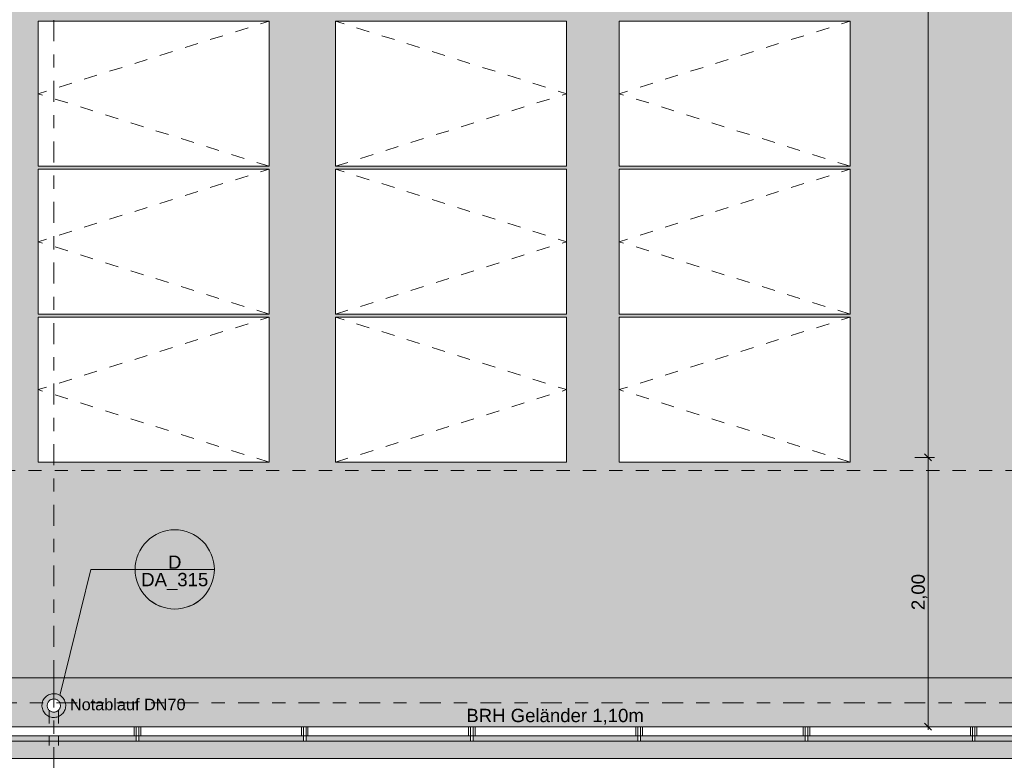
# Model space of a CAD drawing. Header units: metres. Extents: x -180 to 4, y -47 to 4.
# Tile 30 of 256: x -152.88 to -145.42, y -39.89 to -34.27. Entities that reach past the tile are written whole.
import ezdxf

# ---------------------------------------------------------------- set-up
doc = ezdxf.new("R2010")
doc.units = ezdxf.units.M
doc.header["$LTSCALE"] = 0.05
doc.header["$PDMODE"] = 1
doc.header["$PDSIZE"] = -2
for name, pattern in [('Linienart-50', [2.116531, 1.058062, -1.058469]), ('Linienart-53', [5.291531, 3.175, -1.058062, 0.352704, -0.705764]), ('VW-01 Strichlinie kurz', [1.999894, 0.999947, -0.999947])]:
    doc.linetypes.add(name, pattern=pattern)
doc.layers.get('0').update_dxf_attribs({"lineweight": 25})
for name, color, linetype, lineweight, true_color in [('30 -36 Dächer- 3 Dachbeläge', 7, 'Continuous', 15, 0x9999ff), ('30 -36 Dächer- 3 Dachbeläge Gründach', 250, 'Continuous', 9, 0x333333), ('30 -36 Dächer- 4 Dachbekleidungen', 7, 'Continuous', 9, 0xccccff), ('40 -41 Abwasser_Wasser_Gas- 1 Abwasser + sanitäre Anlagen', 7, 'Continuous', 9, 0xff6633), ('40 -44 Elektr. Anlagen- 2 Eigenstromversorgungsanlagen', 7, 'Continuous', 5, 0xff6633), ('70 -72 Beschriftung- 1 Beschriftung allgemein', 7, 'Continuous', 9, 0xff6633), ('70 -72 Beschriftung- 7 Detailverweise', 7, 'Continuous', 9, 0x00dd00), ('70 -76 Bemaßung- 2 Allgemein', 7, 'Continuous', 5, 0x6666cc), ('Dachflächen Moblierung', 7, 'Continuous', 9, 0x888888)]:
    doc.layers.add(name, color=color, linetype=linetype, lineweight=lineweight, true_color=true_color)
for name, color, linetype, lineweight in [('40 -41 Abwasser_Wasser_Gas- 2 Wasser-1', 7, 'Continuous', 15), ('60- 61 allgemeine Ausstattung- 4 Terrassen', 7, 'Continuous', 9), ('70 -71 Achsen- 1 Gebäudeachsen', 7, 'Linienart-53', 18), ('Keine', 7, 'Continuous', 9)]:
    doc.layers.add(name, color=color, linetype=linetype, lineweight=lineweight)
doc.styles.add('Arial', font='arial.ttf')
doc.dimstyles.new('k+k_klein', dxfattribs={"dimtxt": 0.075516, "dimasz": 0.05302, "dimexe": 0.05, "dimexo": 0.15, "dimgap": 0.005, "dimtad": 1, "dimdec": 3, "dimtxsty": 'Arial', "dimblk": 'VW_SLASH-2', "dimblk1": 'VW_SLASH-2', "dimblk2": 'VW_SLASH-2', "dimcen": 0, "dimdle": 0.025, "dimadec": 3, "dimazin": 0, "dimtfac": 0.75, "dimtdec": 3, "dimtix": 1, "dimtmove": 0, "dimatfit": 0, "dimldrblk": 'VW_FILLEDARROW', "dimfxl": 0.1, "dimfxlon": 1, "dimfrac": 2, "dimtolj": 1, "dimarcsym": 0})

# ---------------------------------------------------------------- blocks, each defined once
blk = doc.blocks.new('Gruppe-607')
at = {"color": 255, "linetype": 'Continuous', "lineweight": 9, "transparency": 33554687}
blk.add_wipeout([(-152.7388, -36.5242), (-150.9888, -36.5242), (-150.9888, -37.6242), (-152.7388, -37.6242)], dxfattribs=at).dxf.layer = '40 -44 Elektr. Anlagen- 2 Eigenstromversorgungsanlagen'
at = {"layer": '40 -44 Elektr. Anlagen- 2 Eigenstromversorgungsanlagen', "color": 7, "linetype": 'Continuous', "lineweight": 9, "transparency": 33554687, "flags": 128}
blk.add_lwpolyline([(-152.7388, -36.5242), (-150.9888, -36.5242), (-150.9888, -37.6242), (-152.7388, -37.6242)], close=True, dxfattribs=at)
at = {"layer": 'Dachflächen Moblierung', "color": 8, "linetype": 'VW-01 Strichlinie kurz', "lineweight": 5, "flags": 128}
blk.add_lwpolyline([(-150.9888, -37.6242), (-152.7388, -37.0742), (-150.9888, -36.5242)], dxfattribs=at)
blk = doc.blocks.new('Gruppe-608')
at = {"color": 255, "linetype": 'Continuous', "lineweight": 9, "transparency": 33554687}
blk.add_wipeout([(-152.7388, -35.4032), (-150.9888, -35.4032), (-150.9888, -36.5032), (-152.7388, -36.5032)], dxfattribs=at).dxf.layer = '40 -44 Elektr. Anlagen- 2 Eigenstromversorgungsanlagen'
at = {"layer": '40 -44 Elektr. Anlagen- 2 Eigenstromversorgungsanlagen', "color": 7, "linetype": 'Continuous', "lineweight": 9, "transparency": 33554687, "flags": 128}
blk.add_lwpolyline([(-152.7388, -35.4032), (-150.9888, -35.4032), (-150.9888, -36.5032), (-152.7388, -36.5032)], close=True, dxfattribs=at)
at = {"layer": 'Dachflächen Moblierung', "color": 8, "linetype": 'VW-01 Strichlinie kurz', "lineweight": 5, "flags": 128}
blk.add_lwpolyline([(-150.9888, -36.5032), (-152.7388, -35.9532), (-150.9888, -35.4032)], dxfattribs=at)
blk = doc.blocks.new('Gruppe-609')
at = {"color": 255, "linetype": 'Continuous', "lineweight": 9, "transparency": 33554687}
blk.add_wipeout([(-152.7388, -34.2822), (-150.9888, -34.2822), (-150.9888, -35.3822), (-152.7388, -35.3822)], dxfattribs=at).dxf.layer = '40 -44 Elektr. Anlagen- 2 Eigenstromversorgungsanlagen'
at = {"layer": '40 -44 Elektr. Anlagen- 2 Eigenstromversorgungsanlagen', "color": 7, "linetype": 'Continuous', "lineweight": 9, "transparency": 33554687, "flags": 128}
blk.add_lwpolyline([(-152.7388, -34.2822), (-150.9888, -34.2822), (-150.9888, -35.3822), (-152.7388, -35.3822)], close=True, dxfattribs=at)
at = {"layer": 'Dachflächen Moblierung', "color": 8, "linetype": 'VW-01 Strichlinie kurz', "lineweight": 5, "flags": 128}
blk.add_lwpolyline([(-150.9888, -35.3822), (-152.7388, -34.8322), (-150.9888, -34.2822)], dxfattribs=at)
blk = doc.blocks.new('Gruppe-615')
at = {"color": 255, "linetype": 'Continuous', "lineweight": 9, "transparency": 33554687}
blk.add_wipeout([(-150.4888, -36.5242), (-148.7388, -36.5242), (-148.7388, -37.6242), (-150.4888, -37.6242)], dxfattribs=at).dxf.layer = '40 -44 Elektr. Anlagen- 2 Eigenstromversorgungsanlagen'
at = {"layer": '40 -44 Elektr. Anlagen- 2 Eigenstromversorgungsanlagen', "color": 7, "linetype": 'Continuous', "lineweight": 9, "transparency": 33554687, "flags": 128}
blk.add_lwpolyline([(-150.4888, -36.5242), (-148.7388, -36.5242), (-148.7388, -37.6242), (-150.4888, -37.6242)], close=True, dxfattribs=at)
at = {"layer": 'Dachflächen Moblierung', "color": 8, "linetype": 'VW-01 Strichlinie kurz', "lineweight": 5, "flags": 128}
blk.add_lwpolyline([(-150.4888, -37.6242), (-148.7388, -37.0742), (-150.4888, -36.5242)], dxfattribs=at)
blk = doc.blocks.new('Gruppe-616')
at = {"color": 255, "linetype": 'Continuous', "lineweight": 9, "transparency": 33554687}
blk.add_wipeout([(-150.4888, -35.4032), (-148.7388, -35.4032), (-148.7388, -36.5032), (-150.4888, -36.5032)], dxfattribs=at).dxf.layer = '40 -44 Elektr. Anlagen- 2 Eigenstromversorgungsanlagen'
at = {"layer": '40 -44 Elektr. Anlagen- 2 Eigenstromversorgungsanlagen', "color": 7, "linetype": 'Continuous', "lineweight": 9, "transparency": 33554687, "flags": 128}
blk.add_lwpolyline([(-150.4888, -35.4032), (-148.7388, -35.4032), (-148.7388, -36.5032), (-150.4888, -36.5032)], close=True, dxfattribs=at)
at = {"layer": 'Dachflächen Moblierung', "color": 8, "linetype": 'VW-01 Strichlinie kurz', "lineweight": 5, "flags": 128}
blk.add_lwpolyline([(-150.4888, -36.5032), (-148.7388, -35.9532), (-150.4888, -35.4032)], dxfattribs=at)
blk = doc.blocks.new('Gruppe-617')
at = {"color": 255, "linetype": 'Continuous', "lineweight": 9, "transparency": 33554687}
blk.add_wipeout([(-150.4888, -34.2822), (-148.7388, -34.2822), (-148.7388, -35.3822), (-150.4888, -35.3822)], dxfattribs=at).dxf.layer = '40 -44 Elektr. Anlagen- 2 Eigenstromversorgungsanlagen'
at = {"layer": '40 -44 Elektr. Anlagen- 2 Eigenstromversorgungsanlagen', "color": 7, "linetype": 'Continuous', "lineweight": 9, "transparency": 33554687, "flags": 128}
blk.add_lwpolyline([(-150.4888, -34.2822), (-148.7388, -34.2822), (-148.7388, -35.3822), (-150.4888, -35.3822)], close=True, dxfattribs=at)
at = {"layer": 'Dachflächen Moblierung', "color": 8, "linetype": 'VW-01 Strichlinie kurz', "lineweight": 5, "flags": 128}
blk.add_lwpolyline([(-150.4888, -35.3822), (-148.7388, -34.8322), (-150.4888, -34.2822)], dxfattribs=at)
blk = doc.blocks.new('Gruppe-623')
at = {"color": 255, "linetype": 'Continuous', "lineweight": 9, "transparency": 33554687}
blk.add_wipeout([(-148.3388, -36.5242), (-146.5888, -36.5242), (-146.5888, -37.6242), (-148.3388, -37.6242)], dxfattribs=at).dxf.layer = '40 -44 Elektr. Anlagen- 2 Eigenstromversorgungsanlagen'
at = {"layer": '40 -44 Elektr. Anlagen- 2 Eigenstromversorgungsanlagen', "color": 7, "linetype": 'Continuous', "lineweight": 9, "transparency": 33554687, "flags": 128}
blk.add_lwpolyline([(-148.3388, -36.5242), (-146.5888, -36.5242), (-146.5888, -37.6242), (-148.3388, -37.6242)], close=True, dxfattribs=at)
at = {"layer": 'Dachflächen Moblierung', "color": 8, "linetype": 'VW-01 Strichlinie kurz', "lineweight": 5, "flags": 128}
blk.add_lwpolyline([(-146.5888, -37.6242), (-148.3388, -37.0742), (-146.5888, -36.5242)], dxfattribs=at)
blk = doc.blocks.new('Gruppe-624')
at = {"color": 255, "linetype": 'Continuous', "lineweight": 9, "transparency": 33554687}
blk.add_wipeout([(-148.3388, -35.4032), (-146.5888, -35.4032), (-146.5888, -36.5032), (-148.3388, -36.5032)], dxfattribs=at).dxf.layer = '40 -44 Elektr. Anlagen- 2 Eigenstromversorgungsanlagen'
at = {"layer": '40 -44 Elektr. Anlagen- 2 Eigenstromversorgungsanlagen', "color": 7, "linetype": 'Continuous', "lineweight": 9, "transparency": 33554687, "flags": 128}
blk.add_lwpolyline([(-148.3388, -35.4032), (-146.5888, -35.4032), (-146.5888, -36.5032), (-148.3388, -36.5032)], close=True, dxfattribs=at)
at = {"layer": 'Dachflächen Moblierung', "color": 8, "linetype": 'VW-01 Strichlinie kurz', "lineweight": 5, "flags": 128}
blk.add_lwpolyline([(-146.5888, -36.5032), (-148.3388, -35.9532), (-146.5888, -35.4032)], dxfattribs=at)
blk = doc.blocks.new('Gruppe-625')
at = {"color": 255, "linetype": 'Continuous', "lineweight": 9, "transparency": 33554687}
blk.add_wipeout([(-148.3388, -34.2822), (-146.5888, -34.2822), (-146.5888, -35.3822), (-148.3388, -35.3822)], dxfattribs=at).dxf.layer = '40 -44 Elektr. Anlagen- 2 Eigenstromversorgungsanlagen'
at = {"layer": '40 -44 Elektr. Anlagen- 2 Eigenstromversorgungsanlagen', "color": 7, "linetype": 'Continuous', "lineweight": 9, "transparency": 33554687, "flags": 128}
blk.add_lwpolyline([(-148.3388, -34.2822), (-146.5888, -34.2822), (-146.5888, -35.3822), (-148.3388, -35.3822)], close=True, dxfattribs=at)
at = {"layer": 'Dachflächen Moblierung', "color": 8, "linetype": 'VW-01 Strichlinie kurz', "lineweight": 5, "flags": 128}
blk.add_lwpolyline([(-146.5888, -35.3822), (-148.3388, -34.8322), (-146.5888, -34.2822)], dxfattribs=at)
blk = doc.blocks.new('Gruppe-767')
at = {"layer": '70 -72 Beschriftung- 1 Beschriftung allgemein', "color": 7, "transparency": 33554687}
for name in ['Gruppe-607', 'Gruppe-615', 'Gruppe-623']:
    blk.add_blockref(name, (0, 0), dxfattribs=at)
for name in ['Gruppe-608', 'Gruppe-616', 'Gruppe-624']:
    blk.add_blockref(name, (0, 0), dxfattribs=at)
for name in ['Gruppe-609', 'Gruppe-617', 'Gruppe-625']:
    blk.add_blockref(name, (0, 0), dxfattribs=at)
blk = doc.blocks.new('Gruppe-814')
at = {"layer": '70 -72 Beschriftung- 1 Beschriftung allgemein', "insert": (-152.4988, -39.4148), "char_height": 0.088103, "attachment_point": 1, "line_spacing_factor": 0.969685, "style": 'Arial'}
blk.add_mtext('Notablauf DN70', dxfattribs=at)
at = {"color": 255}
blk.add_wipeout([(-152.5777, -39.492), (-152.5804, -39.4962), (-152.5834, -39.5), (-152.5868, -39.5035), (-152.5906, -39.5067), (-152.5946, -39.5095), (-152.5989, -39.5119), (-152.6034, -39.5138), (-152.6081, -39.5153), (-152.6129, -39.5164), (-152.6177, -39.5169), (-152.6226, -39.517), (-152.6275, -39.5166), (-152.6324, -39.5157), (-152.6371, -39.5144), (-152.6416, -39.5126), (-152.646, -39.5103), (-152.6501, -39.5077), (-152.654, -39.5046), (-152.6575, -39.5012), (-152.6607, -39.4975), (-152.6635, -39.4934), (-152.6658, -39.4892), (-152.6678, -39.4847), (-152.6693, -39.48), (-152.6703, -39.4752), (-152.6709, -39.4703), (-152.671, -39.4654), (-152.6706, -39.4605), (-152.6697, -39.4557), (-152.6683, -39.451), (-152.6665, -39.4464), (-152.6643, -39.442), (-152.6616, -39.4379), (-152.6586, -39.4341), (-152.6552, -39.4305), (-152.6514, -39.4274), (-152.6474, -39.4246), (-152.6431, -39.4222), (-152.6386, -39.4202), (-152.6339, -39.4187), (-152.6291, -39.4177), (-152.6243, -39.4171), (-152.6194, -39.4171), (-152.6145, -39.4175), (-152.6096, -39.4183), (-152.6049, -39.4197), (-152.6004, -39.4215), (-152.596, -39.4237), (-152.5919, -39.4264), (-152.588, -39.4294), (-152.5845, -39.4329), (-152.5813, -39.4366), (-152.5785, -39.4406), (-152.5762, -39.4449), (-152.5742, -39.4494), (-152.5727, -39.4541), (-152.5717, -39.4589), (-152.5711, -39.4638), (-152.571, -39.4687), (-152.5714, -39.4736), (-152.5723, -39.4784), (-152.5737, -39.4831), (-152.5755, -39.4877)], dxfattribs=at).dxf.layer = '40 -41 Abwasser_Wasser_Gas- 2 Wasser-1'
at = {"layer": '40 -41 Abwasser_Wasser_Gas- 1 Abwasser + sanitäre Anlagen', "linetype": 'Continuous', "lineweight": 0}
blk.add_hatch(color=30, dxfattribs=at).paths.add_polyline_path([(-152.6202, -39.464), (-152.621, -39.467), (-152.6218, -39.464)])
at = {"layer": '40 -41 Abwasser_Wasser_Gas- 1 Abwasser + sanitäre Anlagen', "linetype": 'Linienart-50'}
for p, q in [((-152.621, -39.2126), (-152.621, -39.467)), ((-152.656, -39.5027), (-152.656, -39.7704)), ((-152.586, -39.5027), (-152.586, -39.7704))]:
    blk.add_line(p, q, dxfattribs=at)
at = {"layer": '40 -41 Abwasser_Wasser_Gas- 1 Abwasser + sanitäre Anlagen', "lineweight": 5, "flags": 128}
blk.add_lwpolyline([(-152.6202, -39.464), (-152.621, -39.467), (-152.6218, -39.464)], close=True, dxfattribs=at)
at = {"layer": '40 -41 Abwasser_Wasser_Gas- 2 Wasser-1'}
blk.add_line((-152.621, -39.467), (-152.621, -39.275), dxfattribs=at)
at = {"layer": '40 -41 Abwasser_Wasser_Gas- 2 Wasser-1', "flags": 128}
for points in [[(-152.5431, -39.512), (-152.5478, -39.5195), (-152.5533, -39.5264), (-152.5595, -39.5327), (-152.5662, -39.5384), (-152.5735, -39.5435), (-152.5812, -39.5478), (-152.5893, -39.5513), (-152.5977, -39.554), (-152.6063, -39.5558), (-152.6151, -39.5568), (-152.6239, -39.557), (-152.6327, -39.5563), (-152.6414, -39.5547), (-152.6499, -39.5523), (-152.6581, -39.549), (-152.666, -39.545), (-152.6734, -39.5402), (-152.6803, -39.5347), (-152.6867, -39.5286), (-152.6924, -39.5218), (-152.6974, -39.5146), (-152.7017, -39.5068), (-152.7052, -39.4987), (-152.7079, -39.4903), (-152.7098, -39.4817), (-152.7108, -39.4729), (-152.711, -39.4641), (-152.7102, -39.4553), (-152.7086, -39.4466), (-152.7062, -39.4381), (-152.703, -39.4299), (-152.6989, -39.422), (-152.6942, -39.4146), (-152.6887, -39.4077), (-152.6825, -39.4014), (-152.6758, -39.3956), (-152.6685, -39.3906), (-152.6608, -39.3863), (-152.6527, -39.3828), (-152.6443, -39.3801), (-152.6357, -39.3782), (-152.6269, -39.3772), (-152.6181, -39.3771), (-152.6093, -39.3778), (-152.6006, -39.3794), (-152.5921, -39.3818), (-152.5839, -39.3851), (-152.576, -39.3891), (-152.5686, -39.3939), (-152.5617, -39.3994), (-152.5553, -39.4055), (-152.5496, -39.4123), (-152.5446, -39.4195), (-152.5403, -39.4272), (-152.5368, -39.4353), (-152.5341, -39.4437), (-152.5322, -39.4524), (-152.5312, -39.4612), (-152.531, -39.47), (-152.5318, -39.4788), (-152.5334, -39.4875), (-152.5358, -39.496), (-152.539, -39.5042)], [(-152.5777, -39.492), (-152.5804, -39.4962), (-152.5834, -39.5), (-152.5868, -39.5035), (-152.5906, -39.5067), (-152.5946, -39.5095), (-152.5989, -39.5119), (-152.6034, -39.5138), (-152.6081, -39.5153), (-152.6129, -39.5164), (-152.6177, -39.5169), (-152.6226, -39.517), (-152.6275, -39.5166), (-152.6324, -39.5157), (-152.6371, -39.5144), (-152.6416, -39.5126), (-152.646, -39.5103), (-152.6501, -39.5077), (-152.654, -39.5046), (-152.6575, -39.5012), (-152.6607, -39.4975), (-152.6635, -39.4934), (-152.6658, -39.4892), (-152.6678, -39.4847), (-152.6693, -39.48), (-152.6703, -39.4752), (-152.6709, -39.4703), (-152.671, -39.4654), (-152.6706, -39.4605), (-152.6697, -39.4557), (-152.6683, -39.451), (-152.6665, -39.4464), (-152.6643, -39.442), (-152.6616, -39.4379), (-152.6586, -39.4341), (-152.6552, -39.4305), (-152.6514, -39.4274), (-152.6474, -39.4246), (-152.6431, -39.4222), (-152.6386, -39.4202), (-152.6339, -39.4187), (-152.6291, -39.4177), (-152.6243, -39.4171), (-152.6194, -39.4171), (-152.6145, -39.4175), (-152.6096, -39.4183), (-152.6049, -39.4197), (-152.6004, -39.4215), (-152.596, -39.4237), (-152.5919, -39.4264), (-152.588, -39.4294), (-152.5845, -39.4329), (-152.5813, -39.4366), (-152.5785, -39.4406), (-152.5762, -39.4449), (-152.5742, -39.4494), (-152.5727, -39.4541), (-152.5717, -39.4589), (-152.5711, -39.4638), (-152.571, -39.4687), (-152.5714, -39.4736), (-152.5723, -39.4784), (-152.5737, -39.4831), (-152.5755, -39.4877)]]:
    blk.add_lwpolyline(points, close=True, dxfattribs=at)
blk = doc.blocks.new('Gruppe-886')
at = {"layer": '70 -72 Beschriftung- 7 Detailverweise'}
blk.add_line((0.935, 0), (0.335, 0), dxfattribs=at)
at = {"layer": '70 -72 Beschriftung- 7 Detailverweise', "flags": 128}
blk.add_lwpolyline([(0.935, 0), (0.9336, -0.0294), (0.9292, -0.0585), (0.9221, -0.0871), (0.9122, -0.1148), (0.8996, -0.1414), (0.8844, -0.1667), (0.8669, -0.1903), (0.8471, -0.2121), (0.8253, -0.2319), (0.8017, -0.2494), (0.7764, -0.2646), (0.7498, -0.2772), (0.7221, -0.2871), (0.6935, -0.2942), (0.6644, -0.2986), (0.635, -0.3), (0.6056, -0.2986), (0.5765, -0.2942), (0.5479, -0.2871), (0.5202, -0.2772), (0.4936, -0.2646), (0.4683, -0.2494), (0.4447, -0.2319), (0.4229, -0.2121), (0.4031, -0.1903), (0.3856, -0.1667), (0.3704, -0.1414), (0.3578, -0.1148), (0.3479, -0.0871), (0.3408, -0.0585), (0.3364, -0.0294), (0.335, 0), (0.3364, 0.0294), (0.3408, 0.0585), (0.3479, 0.0871), (0.3578, 0.1148), (0.3704, 0.1414), (0.3856, 0.1667), (0.4031, 0.1903), (0.4229, 0.2121), (0.4447, 0.2319), (0.4683, 0.2494), (0.4936, 0.2646), (0.5202, 0.2772), (0.5479, 0.2871), (0.5765, 0.2942), (0.6056, 0.2986), (0.635, 0.3), (0.6644, 0.2986), (0.6935, 0.2942), (0.7221, 0.2871), (0.7498, 0.2772), (0.7764, 0.2646), (0.8017, 0.2494), (0.8253, 0.2319), (0.8471, 0.2121), (0.8669, 0.1903), (0.8844, 0.1667), (0.8996, 0.1414), (0.9122, 0.1148), (0.9221, 0.0871), (0.9292, 0.0585), (0.9336, 0.0294)], close=True, dxfattribs=at)
at = {"layer": '70 -72 Beschriftung- 7 Detailverweise'}
blk.add_point((0.635, 0), dxfattribs=at)
at = {"layer": '70 -72 Beschriftung- 7 Detailverweise', "line_spacing_factor": 0.96878, "style": 'Arial'}
for s, insert, char_height, attachment_point in [('D', (0.635, 0.0046), 0.1007, 8), ('DA_315', (0.635, -0.0267), 0.10069, 2)]:
    blk.add_mtext(s, dxfattribs=dict(at, insert=insert, char_height=char_height, attachment_point=attachment_point))
blk = doc.blocks.new('Referenzmarkierung-86')
at = {"layer": '70 -72 Beschriftung- 7 Detailverweise', "transparency": 33554687}
for q in [(-0.2346, -0.954), (0.635, 0)]:
    blk.add_line((0, 0), q, dxfattribs=at)
at = {"layer": '70 -72 Beschriftung- 7 Detailverweise', "color": 7, "transparency": 33554687}
blk.add_blockref('Gruppe-886', (0, 0), dxfattribs=at)
blk = doc.blocks.new('Gruppe-929')
at = {"layer": '70 -72 Beschriftung- 1 Beschriftung allgemein', "insert": (-149.4969, -39.4918), "char_height": 0.100689, "attachment_point": 1, "line_spacing_factor": 0.970891, "style": 'Arial'}
blk.add_mtext('BRH Geländer 1,10m', dxfattribs=at)
blk = doc.blocks.new('Gruppe-1066')
at = {"color": 255}
blk.add_wipeout([(-151.9977, -39.697), (-151.9977, -39.627), (-151.9777, -39.627), (-151.9777, -39.697)], dxfattribs=at).dxf.layer = '30 -36 Dächer- 4 Dachbekleidungen'
at = {"layer": '30 -36 Dächer- 4 Dachbekleidungen', "flags": 128}
for points in [[(-152.0127, -39.697), (-152.0127, -39.627), (-151.9977, -39.627)], [(-151.9977, -39.697), (-151.9977, -39.627), (-151.9777, -39.627), (-151.9777, -39.697)], [(-151.9627, -39.697), (-151.9627, -39.627), (-151.9777, -39.627)]]:
    blk.add_lwpolyline(points, dxfattribs=at)
at = {"color": 255}
blk.add_wipeout([(-151.9777, -39.737), (-151.9777, -39.697), (-151.9977, -39.697), (-151.9977, -39.737)], dxfattribs=at).dxf.layer = '30 -36 Dächer- 4 Dachbekleidungen'
at = {"layer": '30 -36 Dächer- 4 Dachbekleidungen', "flags": 128}
blk.add_lwpolyline([(-151.9777, -39.737), (-151.9777, -39.697), (-151.9977, -39.697), (-151.9977, -39.737)], close=True, dxfattribs=at)
blk = doc.blocks.new('Gruppe-1067')
at = {"color": 255}
blk.add_wipeout([(-150.731, -39.697), (-150.731, -39.627), (-150.711, -39.627), (-150.711, -39.697)], dxfattribs=at).dxf.layer = '30 -36 Dächer- 4 Dachbekleidungen'
at = {"layer": '30 -36 Dächer- 4 Dachbekleidungen', "flags": 128}
for points in [[(-150.746, -39.697), (-150.746, -39.627), (-150.731, -39.627)], [(-150.731, -39.697), (-150.731, -39.627), (-150.711, -39.627), (-150.711, -39.697)], [(-150.696, -39.697), (-150.696, -39.627), (-150.711, -39.627)]]:
    blk.add_lwpolyline(points, dxfattribs=at)
at = {"color": 255}
blk.add_wipeout([(-150.711, -39.737), (-150.711, -39.697), (-150.731, -39.697), (-150.731, -39.737)], dxfattribs=at).dxf.layer = '30 -36 Dächer- 4 Dachbekleidungen'
at = {"layer": '30 -36 Dächer- 4 Dachbekleidungen', "flags": 128}
blk.add_lwpolyline([(-150.711, -39.737), (-150.711, -39.697), (-150.731, -39.697), (-150.731, -39.737)], close=True, dxfattribs=at)
blk = doc.blocks.new('Gruppe-1068')
at = {"color": 255}
blk.add_wipeout([(-149.4643, -39.697), (-149.4643, -39.627), (-149.4443, -39.627), (-149.4443, -39.697)], dxfattribs=at).dxf.layer = '30 -36 Dächer- 4 Dachbekleidungen'
at = {"layer": '30 -36 Dächer- 4 Dachbekleidungen', "flags": 128}
for points in [[(-149.4793, -39.697), (-149.4793, -39.627), (-149.4643, -39.627)], [(-149.4643, -39.697), (-149.4643, -39.627), (-149.4443, -39.627), (-149.4443, -39.697)], [(-149.4293, -39.697), (-149.4293, -39.627), (-149.4443, -39.627)]]:
    blk.add_lwpolyline(points, dxfattribs=at)
at = {"color": 255}
blk.add_wipeout([(-149.4443, -39.737), (-149.4443, -39.697), (-149.4643, -39.697), (-149.4643, -39.737)], dxfattribs=at).dxf.layer = '30 -36 Dächer- 4 Dachbekleidungen'
at = {"layer": '30 -36 Dächer- 4 Dachbekleidungen', "flags": 128}
blk.add_lwpolyline([(-149.4443, -39.737), (-149.4443, -39.697), (-149.4643, -39.697), (-149.4643, -39.737)], close=True, dxfattribs=at)
blk = doc.blocks.new('Gruppe-1069')
at = {"color": 255}
blk.add_wipeout([(-148.1977, -39.697), (-148.1977, -39.627), (-148.1777, -39.627), (-148.1777, -39.697)], dxfattribs=at).dxf.layer = '30 -36 Dächer- 4 Dachbekleidungen'
at = {"layer": '30 -36 Dächer- 4 Dachbekleidungen', "flags": 128}
for points in [[(-148.2127, -39.697), (-148.2127, -39.627), (-148.1977, -39.627)], [(-148.1977, -39.697), (-148.1977, -39.627), (-148.1777, -39.627), (-148.1777, -39.697)], [(-148.1627, -39.697), (-148.1627, -39.627), (-148.1777, -39.627)]]:
    blk.add_lwpolyline(points, dxfattribs=at)
at = {"color": 255}
blk.add_wipeout([(-148.1777, -39.737), (-148.1777, -39.697), (-148.1977, -39.697), (-148.1977, -39.737)], dxfattribs=at).dxf.layer = '30 -36 Dächer- 4 Dachbekleidungen'
at = {"layer": '30 -36 Dächer- 4 Dachbekleidungen', "flags": 128}
blk.add_lwpolyline([(-148.1777, -39.737), (-148.1777, -39.697), (-148.1977, -39.697), (-148.1977, -39.737)], close=True, dxfattribs=at)
blk = doc.blocks.new('Gruppe-1070')
at = {"color": 255}
blk.add_wipeout([(-146.931, -39.697), (-146.931, -39.627), (-146.911, -39.627), (-146.911, -39.697)], dxfattribs=at).dxf.layer = '30 -36 Dächer- 4 Dachbekleidungen'
at = {"layer": '30 -36 Dächer- 4 Dachbekleidungen', "flags": 128}
for points in [[(-146.946, -39.697), (-146.946, -39.627), (-146.931, -39.627)], [(-146.931, -39.697), (-146.931, -39.627), (-146.911, -39.627), (-146.911, -39.697)], [(-146.896, -39.697), (-146.896, -39.627), (-146.911, -39.627)]]:
    blk.add_lwpolyline(points, dxfattribs=at)
at = {"color": 255}
blk.add_wipeout([(-146.911, -39.737), (-146.911, -39.697), (-146.931, -39.697), (-146.931, -39.737)], dxfattribs=at).dxf.layer = '30 -36 Dächer- 4 Dachbekleidungen'
at = {"layer": '30 -36 Dächer- 4 Dachbekleidungen', "flags": 128}
blk.add_lwpolyline([(-146.911, -39.737), (-146.911, -39.697), (-146.931, -39.697), (-146.931, -39.737)], close=True, dxfattribs=at)
blk = doc.blocks.new('Gruppe-1071')
at = {"color": 255}
blk.add_wipeout([(-145.6643, -39.697), (-145.6643, -39.627), (-145.6443, -39.627), (-145.6443, -39.697)], dxfattribs=at).dxf.layer = '30 -36 Dächer- 4 Dachbekleidungen'
at = {"layer": '30 -36 Dächer- 4 Dachbekleidungen', "flags": 128}
for points in [[(-145.6793, -39.697), (-145.6793, -39.627), (-145.6643, -39.627)], [(-145.6643, -39.697), (-145.6643, -39.627), (-145.6443, -39.627), (-145.6443, -39.697)], [(-145.6293, -39.697), (-145.6293, -39.627), (-145.6443, -39.627)]]:
    blk.add_lwpolyline(points, dxfattribs=at)
at = {"color": 255}
blk.add_wipeout([(-145.6443, -39.737), (-145.6443, -39.697), (-145.6643, -39.697), (-145.6643, -39.737)], dxfattribs=at).dxf.layer = '30 -36 Dächer- 4 Dachbekleidungen'
at = {"layer": '30 -36 Dächer- 4 Dachbekleidungen', "flags": 128}
blk.add_lwpolyline([(-145.6443, -39.737), (-145.6443, -39.697), (-145.6643, -39.697), (-145.6643, -39.737)], close=True, dxfattribs=at)
blk = doc.blocks.new('Gruppe-1384')
at = {"layer": '30 -36 Dächer- 3 Dachbeläge Gründach', "linetype": 'Continuous', "lineweight": 0, "true_color": 0xe7eedf, "transparency": 33554687}
blk.add_hatch(color=254, dxfattribs=at).paths.add_polyline_path([(-100.01799996, -31.79404198), (-100.01799996, -31.61704198), (-100.31099996, -31.61704198), (-100.31099996, -12.39704198), (-159.47099996, -12.39704198), (-159.47099996, -39.25704198), (-99.61099996, -39.25704198), (-99.61099996, -31.79404198)])
at = {"layer": '30 -36 Dächer- 3 Dachbeläge Gründach', "flags": 128}
blk.add_lwpolyline([(-100.01799996, -31.79404198), (-100.01799996, -31.61704198), (-100.31099996, -31.61704198), (-100.31099996, -12.39704198), (-159.47099996, -12.39704198), (-159.47099996, -39.25704198), (-99.61099996, -39.25704198), (-99.61099996, -31.79404198)], close=True, dxfattribs=at)
at = {"color": 255, "linetype": 'Continuous', "lineweight": 9, "transparency": 33554687}
blk.add_wipeout([(-129.83124836, -12.23704198), (-129.83124836, -12.71704198), (-159.47099996, -12.71704198), (-159.47099996, -39.25704198), (-129.83124836, -39.25704198), (-129.83124836, -39.73704198), (-160.51099996, -39.73704198), (-160.51099996, -31.61704198), (-159.93099996, -31.61704198), (-159.93099996, -12.23704198)], dxfattribs=at).dxf.layer = '30 -36 Dächer- 3 Dachbeläge'
at = {"layer": '30 -36 Dächer- 3 Dachbeläge', "linetype": 'Continuous', "lineweight": 9, "transparency": 33554687}
h = blk.add_hatch(dxfattribs=at)
h.set_pattern_fill('{914A209A-ED12-11EE-87B6-5CE', style=0, pattern_type=2)
h.set_pattern_definition([(-22, (-91.4235, -34.937042), (-0.018555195, 0.04226461), [0.000625, -0.061875]), (14, (-91.415251, -34.959718), (-0.0371103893, -0.0278327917), [0.000625, -0.030625]), (-3.77456, (-91.474014, -34.97415), (-0.01958604, 0.065974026), [0.00028186, -0.093671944]), (-68, (-91.30392, -34.91024), (0.1926424, 0.04407994), [0.00028125, -0.09346875]), (96, (-91.437934, -35.001983), (-0.036105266, -0.06319548), [0.0005625, -0.0931875]), (132, (-91.4101, -34.97828), (0.040202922, 0.004123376), [0.0003125, -0.0621875]), (-17, (-91.442055, -34.96178), (0.0930531, 0.028928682), [0.000625, -0.061875]), (-145, (-91.4369, -34.956625), (0.06266964, -0.040092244), [0.000625, -0.061875]), (-137, (-91.45133, -34.953533), (0.049444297, -0.02123569), [0.000625, -0.061875])])
h.paths.add_polyline_path([(-100.01799996, -31.12704198), (-99.83999996, -31.12704198), (-99.83999996, -31.61604198), (-99.35099996, -31.61604198), (-99.35099996, -31.79404198), (-99.13099996, -31.79404198), (-99.13099996, -39.73704198), (-160.51099996, -39.73704198), (-160.51099996, -31.61704198), (-159.93099996, -31.61704198), (-159.93099996, -12.23704198), (-100.01799996, -12.23704198)])
h.paths.add_polyline_path([(-159.47099996, -39.25704198), (-100.31099996, -39.25704198), (-100.31099996, -12.71704198), (-159.47099996, -12.71704198)])
at = {"layer": '30 -36 Dächer- 3 Dachbeläge', "color": 161, "linetype": 'Continuous', "lineweight": 9, "true_color": 0x9999ff, "transparency": 33554687, "flags": 128}
for points in [[(-100.01799996, -31.12704198), (-99.83999996, -31.12704198), (-99.83999996, -31.61604198), (-99.35099996, -31.61604198), (-99.35099996, -31.79404198), (-99.13099996, -31.79404198), (-99.13099996, -39.73704198), (-160.51099996, -39.73704198), (-160.51099996, -31.61704198), (-159.93099996, -31.61704198), (-159.93099996, -12.23704198), (-100.01799996, -12.23704198)], [(-159.47099996, -39.25704198), (-100.31099996, -39.25704198), (-100.31099996, -12.71704198), (-159.47099996, -12.71704198)]]:
    blk.add_lwpolyline(points, close=True, dxfattribs=at)
at = {"layer": '60- 61 allgemeine Ausstattung- 4 Terrassen', "color": 7}
blk.add_blockref('Gruppe-767', (0, 0), dxfattribs=at)
at = {"layer": '30 -36 Dächer- 3 Dachbeläge', "linetype": 'Continuous', "lineweight": 0}
blk.add_hatch(color=254, dxfattribs=at).paths.add_polyline_path([(-160.64099996, -31.58704198), (-160.64099996, -39.86704198), (-99.00099996, -39.86704198), (-99.00099996, -31.79404198), (-99.13099996, -31.79404198), (-99.13099996, -39.73704198), (-160.51099996, -39.73704198), (-160.51099996, -31.58704198)])
at = {"layer": '30 -36 Dächer- 3 Dachbeläge', "flags": 128}
blk.add_lwpolyline([(-160.64099996, -31.58704198), (-160.64099996, -39.86704198), (-99.00099996, -39.86704198), (-99.00099996, -31.79404198), (-99.13099996, -31.79404198), (-99.13099996, -39.73704198), (-160.51099996, -39.73704198), (-160.51099996, -31.58704198)], dxfattribs=at)
at = {"color": 255}
blk.add_wipeout([(-160.47099996, -39.69704198), (-99.17099996, -39.69704198), (-99.17099996, -31.79404198), (-99.24099996, -31.79404198), (-99.24099996, -39.62704198), (-160.47099996, -39.62704198)], dxfattribs=at).dxf.layer = '30 -36 Dächer- 4 Dachbekleidungen'
at = {"layer": '30 -36 Dächer- 4 Dachbekleidungen', "flags": 128}
blk.add_lwpolyline([(-160.47099996, -39.69704198), (-99.17099996, -39.69704198), (-99.17099996, -31.79404198), (-99.24099996, -31.79404198), (-99.24099996, -39.62704198), (-160.47099996, -39.62704198)], close=True, dxfattribs=at)
at = {"layer": '40 -44 Elektr. Anlagen- 2 Eigenstromversorgungsanlagen', "color": 7, "linetype": 'VW-01 Strichlinie kurz', "lineweight": 9, "flags": 128}
blk.add_lwpolyline([(-157.2387741, -16.50250689), (-102.9687741, -16.50250689), (-102.9687741, -37.68750689), (-157.2387741, -37.68750689)], close=True, dxfattribs=at)
at = {"layer": '70 -72 Beschriftung- 7 Detailverweise', "transparency": 33554687}
blk.add_line((-152.34023104, -38.43575908), (-151.70523104, -38.43575908), dxfattribs=at)
at = {"layer": '70 -72 Beschriftung- 7 Detailverweise'}
blk.add_line((-151.40523104, -38.43575908), (-152.00523104, -38.43575908), dxfattribs=at)
at = {"layer": '70 -72 Beschriftung- 7 Detailverweise', "flags": 128}
blk.add_lwpolyline([(-151.40523104, -38.43575908), (-151.40667562, -38.46516422), (-151.41099546, -38.49428618), (-151.41814894, -38.52284448), (-151.42806718, -38.55056411), (-151.44065466, -38.5771781), (-151.45579016, -38.60243015), (-151.47332791, -38.62607707), (-151.49309901, -38.64789112), (-151.51491306, -38.66766222), (-151.53855997, -38.68519997), (-151.56381202, -38.70033546), (-151.59042601, -38.71292294), (-151.61814564, -38.72284118), (-151.64670395, -38.72999467), (-151.6758259, -38.7343145), (-151.70523104, -38.73575908), (-151.73463619, -38.7343145), (-151.76375814, -38.72999467), (-151.79231645, -38.72284118), (-151.82003607, -38.71292294), (-151.84665006, -38.70033546), (-151.87190211, -38.68519997), (-151.89554903, -38.66766222), (-151.91736308, -38.64789112), (-151.93713418, -38.62607707), (-151.95467193, -38.60243015), (-151.96980742, -38.5771781), (-151.9823949, -38.55056411), (-151.99231314, -38.52284448), (-151.99946663, -38.49428618), (-152.00378646, -38.46516422), (-152.00523104, -38.43575908), (-152.00378646, -38.40635394), (-151.99946663, -38.37723198), (-151.99231314, -38.34867368), (-151.9823949, -38.32095405), (-151.96980742, -38.29434006), (-151.95467193, -38.26908801), (-151.93713418, -38.2454411), (-151.91736308, -38.22362705), (-151.89554903, -38.20385595), (-151.87190211, -38.1863182), (-151.84665006, -38.1711827), (-151.82003607, -38.15859522), (-151.79231645, -38.14867698), (-151.76375814, -38.1415235), (-151.73463619, -38.13720366), (-151.70523104, -38.13575908), (-151.6758259, -38.13720366), (-151.64670395, -38.1415235), (-151.61814564, -38.14867698), (-151.59042601, -38.15859522), (-151.56381202, -38.1711827), (-151.53855997, -38.1863182), (-151.51491306, -38.20385595), (-151.49309901, -38.22362705), (-151.47332791, -38.2454411), (-151.45579016, -38.26908801), (-151.44065466, -38.29434006), (-151.42806718, -38.32095405), (-151.41814894, -38.34867368), (-151.41099546, -38.37723198), (-151.40667562, -38.40635394)], close=True, dxfattribs=at)
at = {"layer": '70 -72 Beschriftung- 7 Detailverweise'}
blk.add_point((-151.70523104, -38.43575908), dxfattribs=at)
at = {"layer": '70 -72 Beschriftung- 1 Beschriftung allgemein', "color": 7}
blk.add_blockref('Gruppe-929', (0, 0), dxfattribs=at)
at = {"layer": '70 -72 Beschriftung- 7 Detailverweise', "line_spacing_factor": 0.96878, "style": 'Arial'}
for s, insert, char_height, attachment_point in [('D', (-151.70523104, -38.43117297), 0.10068866, 8), ('DA_315', (-151.70523104, -38.4624232), 0.100688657, 2)]:
    blk.add_mtext(s, dxfattribs=dict(at, insert=insert, char_height=char_height, attachment_point=attachment_point))
at = {"layer": '40 -41 Abwasser_Wasser_Gas- 2 Wasser-1', "color": 7}
blk.add_blockref('Gruppe-814', (0, 0), dxfattribs=at)
at = {"layer": '70 -72 Beschriftung- 1 Beschriftung allgemein', "color": 7}
for name in ['Gruppe-1067', 'Gruppe-1068', 'Gruppe-1069', 'Gruppe-1070', 'Gruppe-1071']:
    blk.add_blockref(name, (0, 0), dxfattribs=at)
at = {"layer": '70 -72 Beschriftung- 7 Detailverweise', "transparency": 33554687}
blk.add_line((-152.34023104, -38.43575908), (-152.57484105, -39.38978038), dxfattribs=at)
at = {"layer": '70 -72 Beschriftung- 1 Beschriftung allgemein', "color": 7}
blk.add_blockref('Gruppe-1066', (0, 0), dxfattribs=at)
at = {"layer": '70 -72 Beschriftung- 7 Detailverweise'}
blk.add_blockref('Referenzmarkierung-86', (-152.34023104, -38.43575908), dxfattribs=at)
blk = doc.blocks.new('_Dach_2D (2D)')
at = {"layer": '60- 61 allgemeine Ausstattung- 4 Terrassen', "color": 7}
blk.add_blockref('Gruppe-1384', (0, 0), dxfattribs=at)
blk = doc.blocks.new('VW_SLASH-2')
at = {"color": 0, "linetype": 'ByBlock', "lineweight": -2, "transparency": 16777216}
blk.add_line((0.47, 0), (-1, 0), dxfattribs=at)
at = {"color": 0, "lineweight": 5, "transparency": 16777216, "flags": 128}
blk.add_lwpolyline([(0.5, 0.5), (-0.5, -0.5)], dxfattribs=at)
blk = doc.blocks.new('*D2782')
at = {"layer": '70 -76 Bemaßung- 2 Allgemein', "color": 0, "linetype": 'Continuous', "lineweight": -2, "transparency": 33554687}
for p, q in [((-146.1, -28.6445), (-145.95, -28.6445)), ((-146, -37.5345), (-146, -28.6975)), ((-146.1, -37.5875), (-145.95, -37.5875))]:
    blk.add_line(p, q, dxfattribs=at)
at = {"layer": 'Defpoints', "color": 0, "transparency": 33554687}
for p in [(-157.1388, -28.6445), (-146, -28.6445), (-156.93, -37.5875)]:
    blk.add_point(p, dxfattribs=at)
at = {"layer": '70 -76 Bemaßung- 2 Allgemein', "color": 0, "lineweight": -2, "xscale": 0.05302001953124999, "yscale": 0.05302001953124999, "zscale": 0.05302001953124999}
for p, rotation in [((-146, -28.6445), 90), ((-146, -37.5875), 270)]:
    blk.add_blockref('VW_SLASH-2', p, dxfattribs=dict(at, rotation=rotation))
at = {"layer": '70 -76 Bemaßung- 2 Allgemein', "color": 0, "lineweight": 5, "transparency": 33554687, "insert": (-146.0655, -33.116), "char_height": 0.10069, "attachment_point": 5, "rotation": 90, "style": 'Arial'}
blk.add_mtext('\\A1;8,90', dxfattribs=at)
blk = doc.blocks.new('VW_FILLEDARROW')
at = {"linetype": 'Continuous', "lineweight": 0, "transparency": 16777216}
blk.add_hatch(color=0, dxfattribs=at).paths.add_polyline_path([(-2.83, 0.76), (0, 0), (-2.83, -0.76)])
at = {"color": 0, "lineweight": 5, "transparency": 16777216, "flags": 128}
blk.add_lwpolyline([(-2.83, 0.76), (0, 0), (-2.83, -0.76)], close=True, dxfattribs=at)
blk = doc.blocks.new('*D2783')
at = {"layer": '70 -76 Bemaßung- 2 Allgemein', "color": 0, "linetype": 'Continuous', "lineweight": -2, "transparency": 33554687}
for p, q in [((-146.1, -37.5875), (-145.95, -37.5875)), ((-146, -39.574), (-146, -37.6405)), ((-146.1, -39.627), (-145.95, -39.627))]:
    blk.add_line(p, q, dxfattribs=at)
at = {"layer": 'Defpoints', "color": 0, "transparency": 33554687}
for p in [(-156.93, -37.5875), (-146, -37.5875), (-160.471, -39.627)]:
    blk.add_point(p, dxfattribs=at)
at = {"layer": '70 -76 Bemaßung- 2 Allgemein', "color": 0, "lineweight": -2, "xscale": 0.05302001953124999, "yscale": 0.05302001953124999, "zscale": 0.05302001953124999}
for p, rotation in [((-146, -37.5875), 90), ((-146, -39.627), 270)]:
    blk.add_blockref('VW_SLASH-2', p, dxfattribs=dict(at, rotation=rotation))
at = {"layer": '70 -76 Bemaßung- 2 Allgemein', "color": 0, "lineweight": 5, "transparency": 33554687, "insert": (-146.0655, -38.6073), "char_height": 0.10069, "attachment_point": 5, "rotation": 90, "style": 'Arial'}
blk.add_mtext('\\A1;2,00', dxfattribs=at)
blk = doc.blocks.new('_Achsen (3D)')
at = {"layer": '70 -71 Achsen- 1 Gebäudeachsen', "transparency": 33554687}
for p, q in [((-152.621, 3.8), (-152.621, -46.172)), ((-179.668, -39.447), (3.826, -39.447))]:
    blk.add_line(p, q, dxfattribs=at)
blk = doc.blocks.new('Gruppe-2092')
at = {"layer": '70 -76 Bemaßung- 2 Allgemein', "color": 173, "linetype": 'Continuous', "lineweight": 5, "true_color": 0x6666cc, "transparency": 33554687}
for base, p1, p2, text, picture, middle in [((-146, -28.6445), (-156.93, -37.5875), (-157.1388, -28.6445), '8,90', '*D2782', (-146.0655, -33.116)), ((-146, -37.5875), (-160.471, -39.627), (-156.93, -37.5875), '2,00', '*D2783', (-146.0655, -38.6073))]:
    dim = blk.add_linear_dim(base=base, p1=p1, p2=p2, angle=270, text=text, dimstyle='k+k_klein', override={"dimtxt": 0.100689, "dimgap": 0.005, "dimdec": 1, "dimpost": '<>', "dimtxsty": 'Arial', "dimtmove": 2}, dxfattribs=at)
    dim.commit()
    dim.dimension.update_dxf_attribs({"geometry": picture, "text_midpoint": middle})
blk = doc.blocks.new('_Dach_2D Bemaßung_ Beschriftung (2D)')
at = {"layer": '70 -76 Bemaßung- 2 Allgemein', "color": 173, "true_color": 0x6666cc, "transparency": 33554687}
blk.add_blockref('Gruppe-2092', (0, 0), dxfattribs=at)

msp = doc.modelspace()

# ---------------------------------------------------------------- block references
at = {"layer": 'Keine', "color": 1}
msp.add_blockref('_Dach_2D (2D)', (0, 0), dxfattribs=at)

# ---------------------------------------------------------------- next in the draw order: block references
msp.add_blockref('_Dach_2D Bemaßung_ Beschriftung (2D)', (0, 0), dxfattribs=at)

# ---------------------------------------------------------------- next in the draw order: block references
msp.add_blockref('_Achsen (3D)', (0, 0), dxfattribs=at)

doc.saveas('drawing.dxf')
